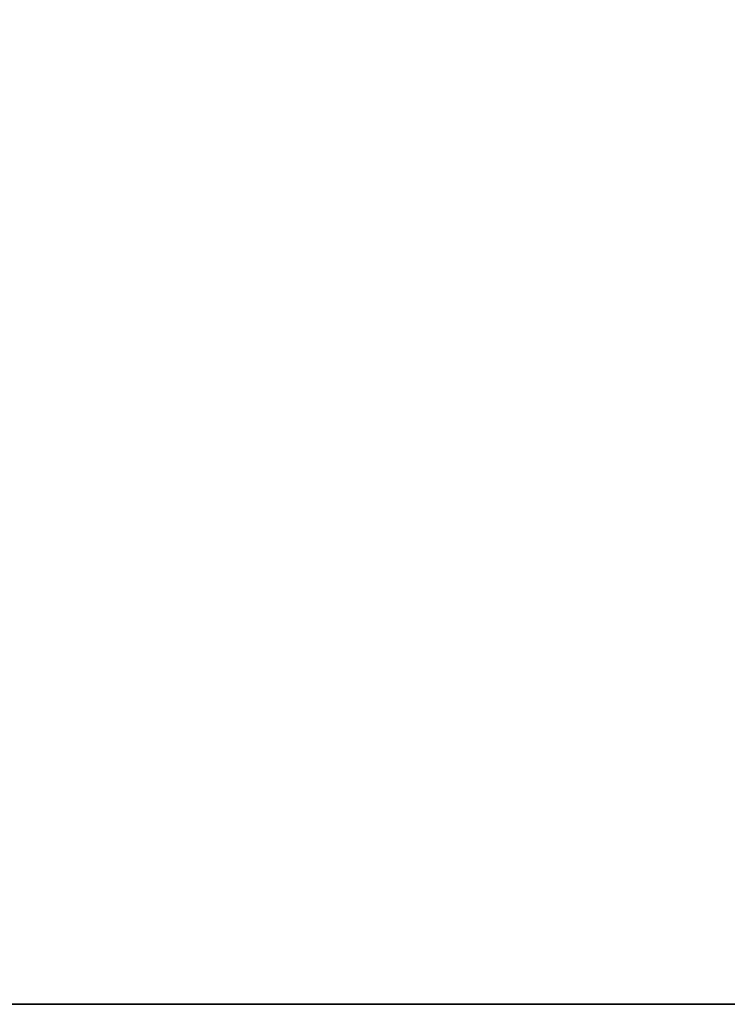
# Model space of a CAD drawing. Header units: millimetres. Extents: x -399 to 408, y -383 to 469.
# Tile 3 of 16: x 61 to 235, y -382 to -140. Entities that reach past the tile are written whole.
import ezdxf

# ---------------------------------------------------------------- set-up
doc = ezdxf.new("R2010")
doc.units = ezdxf.units.MM
doc.layers.add('KF_SEQ_10_B_SPEAKER', color=253, linetype='Continuous')

# ---------------------------------------------------------------- blocks, each defined once
blk = doc.blocks.new('KF_SEQ_10_B')
at = {"layer": 'KF_SEQ_10_B_SPEAKER'}
for points, invisible_edges in [([(-398, 418, 235), (-398, -332, 235), (398, -332, 235), (398, 418, 235)], 10), ([(-398, 418, -235), (-398, -332, -235), (398, -332, -235), (398, 418, -235)], 10), ([(377.7, -332, 235), (-377.7, -332, 235), (-377.7, -382, 235), (377.7, -382, 235)], 5), ([(377.7, -332, -235), (-377.7, -332, -235), (-377.7, -382, -235), (377.7, -382, -235)], 5)]:
    blk.add_3dface(points, dxfattribs=dict(at, invisible_edges=invisible_edges))
for points in [[(-377.7, -382, 235), (-362, -382, 220), (362, -382, 220), (377.7, -382, 235)], [(377.7, -382, -235), (362, -382, -220), (-362, -382, -220), (-377.7, -382, -235)]]:
    blk.add_3dface(points, dxfattribs=at)
at = {"layer": 'KF_SEQ_10_B_SPEAKER', "color": 250}
blk.add_3dface([(-362, -382, -220), (362, -382, -220), (362, -382, 220), (-362, -382, 220)], dxfattribs=at)

msp = doc.modelspace()

# ---------------------------------------------------------------- block references
at = {"layer": 'KF_SEQ_10_B_SPEAKER'}
msp.add_blockref('KF_SEQ_10_B', (0, 0), dxfattribs=at)

doc.saveas('drawing.dxf')
